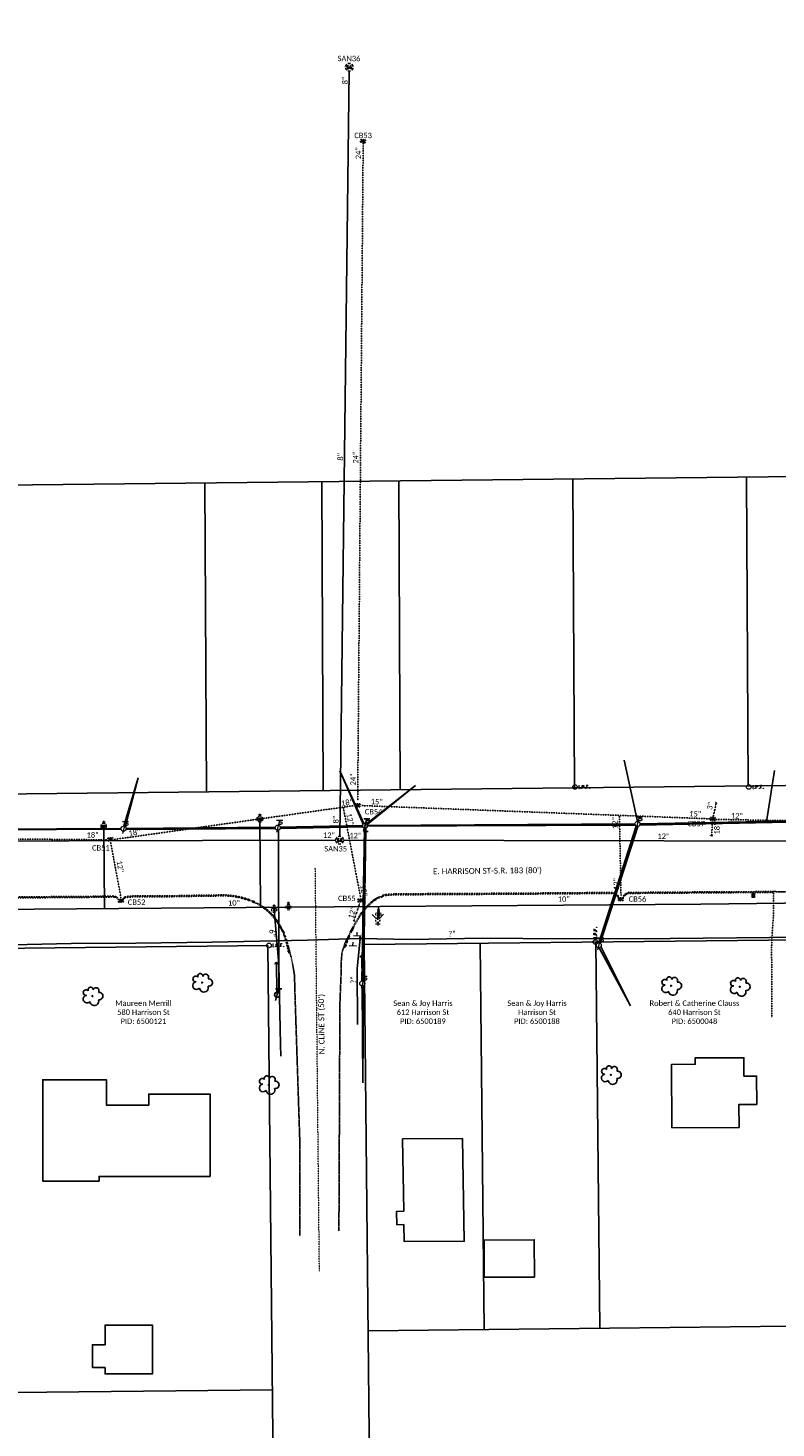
# Model space of a CAD drawing. Header units: feet. Extents: x 2296871 to 2305194, y 360020 to 364238.
# Tile 49 of 55: x 2303640 to 2304027, y 361962 to 362687. Entities that reach past the tile are written whole.
import ezdxf
from ezdxf.enums import TextEntityAlignment as Align

# ---------------------------------------------------------------- set-up
doc = ezdxf.new("R2010")
doc.units = ezdxf.units.FT
doc.header["$MEASUREMENT"] = 0
for name, pattern in [('DGN Style 2', [0.017105, 0.010263, -0.006842]), ('foctvex', [0]), ('gasex', [0]), ('OhDOT_USTN1', [0.055, 0.014, -0.041]), ('OhDOT_USTN3', [0.22, 0.165, -0.055]), ('OhDOT_USTN5', [0.11, 0.055, -0.055]), ('ohelecex', [0]), ('ohteleex', [0]), ('rowex', [0]), ('sanex', [0]), ('waterex', [0])]:
    doc.linetypes.add(name, pattern=pattern)
doc.layers.add('ALLIGNMENT_NOPLOT', color=1, linetype='DGN Style 2', lineweight=13, plot=False)
for name, color, linetype in [('BD_X_Building', 231, 'Continuous'), ('DR_X_Cells', 121, 'Continuous'), ('DR_X_Storm_Sewer', 151, 'OhDOT_USTN5'), ('DR_X_Text', 7, 'Continuous'), ('DV_X_Property_Line', 7, 'Continuous'), ('PV_X_Curb', 120, 'OhDOT_USTN1'), ('PV_X_Driveway', 7, 'OhDOT_USTN5'), ('PV_X_EOP', 7, 'OhDOT_USTN3'), ('RD_X_Cells', 7, 'Continuous'), ('RW_X_Fee_RW', 6, 'rowex'), ('RW_X_Text', 7, 'Continuous'), ('SN_X_Public', 3, 'Continuous'), ('SV_X_Mon_Cells_Found', 7, 'Continuous'), ('SV_X_Text_Name', 7, 'Continuous'), ('UT_X_Electric_Cells', 1, 'Continuous'), ('UT_X_Gas', 2, 'gasex'), ('UT_X_Gas_Cells', 2, 'Continuous'), ('UT_X_Gas_Text', 7, 'Continuous'), ('UT_X_Misc_Cells', 7, 'Continuous'), ('UT_X_Overhead_Electric', 1, 'ohelecex'), ('UT_X_Overhead_Telecom', 30, 'ohteleex'), ('UT_X_Sanitary_Cells', 3, 'Continuous'), ('UT_X_Sanitary_Line', 3, 'sanex'), ('UT_X_Sanitary_Text', 7, 'Continuous'), ('UT_X_Telecom_Cells', 30, 'Continuous'), ('UT_X_Water', 133, 'waterex'), ('UT_X_Water_Cells', 131, 'Continuous'), ('UT_X_Water_Text', 7, 'Continuous'), ('VG_X_Cells', 3, 'Continuous')]:
    doc.layers.add(name, color=color, linetype=linetype)
doc.styles.add('Simplex Normal (0.14)', font='calibri.ttf', dxfattribs={"height": 0.14})
doc.styles.add('Straight Normal (0.14) Font 30', font='calibri.ttf', dxfattribs={"height": 0.14})

# ---------------------------------------------------------------- blocks, each defined once
blk = doc.blocks.new('smh')
at = {"linetype": 'Continuous', "flags": 128}
for points in [[(-0.33, 0.69), (-0.36, 0.71), (-0.4, 0.74), (-0.51, 0.78), (-0.65, 0.8), (-0.75, 0.8), (-0.79, 0.8), (-0.95, 0.76), (-1.09, 0.69), (-1.18, 0.59), (-1.2, 0.49), (-1.2, 0.41), (-1.18, 0.31), (-1.08, 0.22), (-0.38, -0.16), (-0.32, -0.21), (-0.29, -0.26), (-0.27, -0.33), (-0.27, -0.41), (-0.28, -0.48), (-0.29, -0.53), (-0.32, -0.6), (-0.34, -0.65), (-0.37, -0.69), (-0.41, -0.72), (-0.45, -0.75), (-0.5, -0.77), (-0.53, -0.79), (-0.65, -0.8), (-0.82, -0.8), (-0.94, -0.77), (-1.1, -0.69), (-1.2, -0.61)], [(0.21, -0.8), (0.71, 0.8), (1.2, -0.8)], [(1.08, -0.42), (0.34, -0.42)]]:
    blk.add_lwpolyline(points, dxfattribs=at)
at = {"linetype": 'Continuous'}
for start, end in [(130.0806, 170.07213), (70.05767, 110.10608), (10.01689, 50.03919), (190.01689, 230.03919), (250.05767, 290.04731), (310.01144, 350.02638)]:
    blk.add_arc((0, 0), 2, start, end, dxfattribs=at)
blk = doc.blocks.new('ODOT SANITARY MANHOLE')
blk.add_blockref('smh', (0, 0))
blk = doc.blocks.new('GCB-X')
at = {"layer": 'DR_X_Cells', "color": 121, "linetype": 'Continuous'}
for p, q in [((-0.062, 0.037), (-0.037, 0.037)), ((-0.062, 0.012), (-0.062, 0.037)), ((-0.012, 0.037), (0.012, 0.037)), ((0.023, 0.019), (0.007, 0.019)), ((0.007, 0.019), (0.007, -0.02)), ((0.007, 0.001), (0.024, 0.001)), ((0.037, 0.037), (0.062, 0.037)), ((0.062, 0.012), (0.062, 0.037)), ((-0.062, -0.037), (-0.062, -0.012)), ((-0.062, -0.037), (-0.037, -0.037)), ((-0.012, -0.037), (0.012, -0.037)), ((0.007, -0.02), (0.024, -0.02)), ((0.037, -0.037), (0.062, -0.037)), ((0.062, -0.037), (0.062, -0.012))]:
    blk.add_line(p, q, dxfattribs=at)
at = {"layer": 'DR_X_Cells', "color": 121, "linetype": 'Continuous', "extrusion": (0, 0, -1)}
for centre, radius, start, end in [((-0.014, 0), 0.0458, 344.8107, 15.1893), ((0.018, 0.007), 0.0127, 21.5603, 158.4397), ((-0.02, 0.01), 0.00986, 106.9987, 243.1793), ((-0.02, -0.01), 0.0117, 112.0547, 247.9453)]:
    blk.add_arc(centre, radius, start, end, dxfattribs=at)
at = {"layer": 'DR_X_Cells', "color": 121, "linetype": 'Continuous'}
blk.add_arc((-0.018, -0.007), 0.0127, 201.5603, 338.4397, dxfattribs=at)
blk = doc.blocks.new('ODOT STORM CATCH BASIN SQUARE')
blk.add_blockref('GCB-X', (0, 0))
blk = doc.blocks.new('TREE')
at = {"linetype": 'Continuous'}
blk.add_circle((0, 0), 0.012, dxfattribs=at)
for centre, radius, start, end in [((-0.143, -0.077), 0.0987, 96.1722, 320.5737), ((-0.165, 0.093), 0.0735, 39.0625, 279.5412), ((-0.049, 0.168), 0.0658, 354.0047, 205.9741), ((0.091, 0.141), 0.0776, 323.83, 165.0376), ((0.173, 0.002), 0.0957, 259.1453, 101.4596), ((0.047, -0.13), 0.114, 184.9476, 19.4572)]:
    blk.add_arc(centre, radius, start, end, dxfattribs=at)
blk = doc.blocks.new('CONTINUE')
at = {"flags": 128}
blk.add_lwpolyline([(-0.02, -0.58, -0.273937), (0, 0, 0.273937), (0.02, 0.58)], format="xyb", dxfattribs=at)
blk = doc.blocks.new('SGN1P_anno')
at = {"layer": 'SN_X_Public', "color": 3, "linetype": 'Continuous', "lineweight": 0}
for p, q in [((0, 0), (-0.96, 0)), ((0, 0.96), (0, -0.96))]:
    blk.add_line(p, q, dxfattribs=at)
blk = doc.blocks.new('ODOT MISC MAILBOX')
at = {"color": 230, "linetype": 'Continuous', "lineweight": 13, "flags": 128}
blk.add_lwpolyline([(-0.1, 0.061), (0.1, 0.061), (0.1, -0.061), (-0.1, -0.061), (-0.1, 0.061)], close=True, dxfattribs=at)
for points in [[(-0.065, -0.04), (-0.065, 0.04), (-0.036, -0.04), (-0.008, 0.04), (-0.008, -0.04)], [(0.051, 0.003), (0.054, 0.007), (0.056, 0.009), (0.057, 0.01), (0.058, 0.012), (0.059, 0.014), (0.06, 0.016), (0.061, 0.02), (0.061, 0.022), (0.061, 0.025), (0.061, 0.029), (0.059, 0.032), (0.057, 0.034), (0.054, 0.037), (0.052, 0.038), (0.05, 0.039), (0.047, 0.04), (0.016, 0.04), (0.016, -0.04), (0.051, -0.04), (0.055, -0.037), (0.059, -0.034), (0.062, -0.029), (0.064, -0.024), (0.065, -0.018), (0.065, -0.014), (0.064, -0.01), (0.061, -0.005), (0.058, -0.001), (0.051, 0.003), (0.016, 0.003)]]:
    blk.add_lwpolyline(points, dxfattribs=at)
at = {"color": 230, "linetype": 'Continuous', "lineweight": 30}
blk.add_point((0, 0), dxfattribs=at)
blk = doc.blocks.new('WSS')
at = {"layer": 'UT_X_Water_Cells', "color": 133, "linetype": 'Continuous', "lineweight": 0}
for p, q in [((0.032, 0.106), (-0.032, 0.106)), ((0, 0.074), (0, 0.138)), ((0.02, 0.008), (0.055, -0.01))]:
    blk.add_line(p, q, dxfattribs=at)
at = {"layer": 'UT_X_Water_Cells', "color": 133, "linetype": 'Continuous', "lineweight": 0, "flags": 128}
for points in [[(-0.059, 0.045), (-0.074, 0.03), (-0.074, -0.03), (-0.059, -0.045)], [(-0.055, 0.035), (-0.041, -0.041), (-0.027, 0.035), (-0.013, -0.041), (0.001, 0.035)], [(0.045, 0.059), (0.03, 0.074), (-0.03, 0.074), (-0.045, 0.059)], [(0.059, -0.045), (0.074, -0.03), (0.074, 0.03), (0.059, 0.045)], [(-0.045, -0.059), (-0.03, -0.074), (0.03, -0.074), (0.045, -0.059)]]:
    blk.add_lwpolyline(points, dxfattribs=at)
at = {"layer": 'UT_X_Water_Cells', "color": 133, "linetype": 'Continuous', "lineweight": 0, "extrusion": (0, 0, -1)}
for centre, radius, start, end in [((-0.028, 0.02), 0.0135, 303.6324, 53.7413), ((-0.039, -0.005), 0.04, 61.3463, 118.6537), ((-0.037, -0.009), 0.0316, 235.6037, 316.3305), ((-0.044, -0.022), 0.017, 132.0642, 228.5117)]:
    blk.add_arc(centre, radius, start, end, dxfattribs=at)
blk = doc.blocks.new('FH')
at = {"layer": 'UT_X_Water_Cells', "color": 133, "linetype": 'Continuous', "lineweight": 0}
for p, q in [((0.06, 0.103), (-0.06, 0.103)), ((0, 0.06), (0, 0.146)), ((-0.042, -0.042), (-0.146, -0.146)), ((0.042, -0.042), (0.146, -0.146))]:
    blk.add_line(p, q, dxfattribs=at)
for start, end in [(140.021, 184.0629), (68.1395, 112.038), (356.0165, 39.9889), (211.8788, 255.8479), (283.8239, 329.9097)]:
    blk.add_arc((0, 0), 0.06, start, end, dxfattribs=at)
blk = doc.blocks.new('WGV')
at = {"layer": 'UT_X_Water_Cells', "color": 133, "linetype": 'Continuous', "lineweight": 0}
for p, q in [((0.032, 0.102), (-0.032, 0.102)), ((0, 0.07), (0, 0.134))]:
    blk.add_line(p, q, dxfattribs=at)
at = {"layer": 'UT_X_Water_Cells', "color": 133, "linetype": 'Continuous', "lineweight": 0, "flags": 128}
blk.add_lwpolyline([(-0.032, 0.041), (-0.016, -0.045), (0, 0.041), (0.016, -0.045), (0.032, 0.041)], dxfattribs=at)
at = {"layer": 'UT_X_Water_Cells', "color": 133, "linetype": 'Continuous', "lineweight": 0, "extrusion": (0, 0, -1)}
blk.add_arc((0, 0), 0.07, 330.0184, 29.9816, dxfattribs=at)
at = {"layer": 'UT_X_Water_Cells', "color": 133, "linetype": 'Continuous', "lineweight": 0}
for start, end in [(60.0184, 120.0157), (330.0184, 29.9816), (239.9843, 299.9816)]:
    blk.add_arc((0, 0), 0.07, start, end, dxfattribs=at)
blk = doc.blocks.new('GSS')
at = {"layer": 'UT_X_Gas_Cells', "color": 2, "linetype": 'Continuous', "lineweight": 0}
for p, q in [((0.03, 0.11), (-0.03, 0.11)), ((0, 0.07), (0, 0.14))]:
    blk.add_line(p, q, dxfattribs=at)
at = {"layer": 'UT_X_Gas_Cells', "color": 2, "linetype": 'Continuous', "lineweight": 0, "flags": 128}
for points in [[(-0.06, 0.04), (-0.07, 0.03), (-0.07, -0.03), (-0.06, -0.04)], [(-0.01, 0.02), (-0.01, 0.03), (-0.02, 0.03), (-0.02, 0.03), (-0.02, 0.04), (-0.03, 0.04), (-0.03, 0.04), (-0.03, 0.04), (-0.04, 0.04), (-0.04, 0.04), (-0.05, 0.04), (-0.05, 0.04), (-0.05, 0.03), (-0.06, 0.03), (-0.06, 0.02), (-0.06, 0.02), (-0.06, 0.01), (-0.06, -0.01), (-0.06, -0.02), (-0.06, -0.02), (-0.05, -0.03), (-0.05, -0.03), (-0.05, -0.04), (-0.04, -0.04), (-0.03, -0.04), (-0.03, -0.04), (-0.02, -0.04), (-0.02, -0.04), (-0.02, -0.03), (-0.02, -0.03), (-0.01, -0.02), (-0.01, -0.01), (-0.03, -0.01)], [(0.04, 0.06), (0.03, 0.07), (-0.03, 0.07), (-0.04, 0.06)], [(0.06, 0.03), (0.06, 0.04), (0.05, 0.04), (0.05, 0.04), (0.04, 0.04), (0.04, 0.04), (0.03, 0.04), (0.03, 0.04), (0.02, 0.03), (0.01, 0.03), (0.01, 0.02), (0.01, 0.02), (0.01, 0.02), (0.02, 0.01), (0.05, -0.01), (0.06, -0.01), (0.06, -0.01), (0.06, -0.02), (0.06, -0.02), (0.06, -0.02), (0.06, -0.03), (0.06, -0.03), (0.06, -0.03), (0.06, -0.03), (0.05, -0.04), (0.05, -0.04), (0.05, -0.04), (0.05, -0.04), (0.04, -0.04), (0.03, -0.04), (0.03, -0.04), (0.02, -0.03), (0.01, -0.03)], [(0.06, -0.04), (0.07, -0.03), (0.07, 0.03), (0.06, 0.04)], [(-0.05, -0.06), (-0.03, -0.07), (0.03, -0.07), (0.04, -0.06)]]:
    blk.add_lwpolyline(points, dxfattribs=at)
blk = doc.blocks.new('IPF')
at = {"layer": 'SV_X_Mon_Cells_Found', "color": 7, "linetype": 'Continuous', "lineweight": 0, "flags": 128}
for points in [[(0.101, 0.04), (0.118, 0.04)], [(0.11, -0.04), (0.11, 0.04)], [(0.188, -0.04), (0.188, 0.04), (0.214, 0.04), (0.217, 0.039), (0.221, 0.038), (0.223, 0.037), (0.224, 0.036), (0.226, 0.032), (0.228, 0.029), (0.229, 0.024), (0.229, 0.017), (0.229, 0.014), (0.227, 0.01), (0.225, 0.006), (0.223, 0.004), (0.221, 0.003), (0.219, 0.002), (0.214, 0.001), (0.188, 0.001)], [(0.338, 0.04), (0.3, 0.04), (0.3, -0.04)], [(0.3, 0.001), (0.327, 0.001)], [(0.101, -0.04), (0.118, -0.04)], [(0.157, -0.029), (0.16, -0.029), (0.162, -0.031), (0.164, -0.033), (0.164, -0.036), (0.162, -0.039), (0.16, -0.04), (0.157, -0.04), (0.156, -0.039), (0.154, -0.036), (0.154, -0.033), (0.156, -0.031), (0.157, -0.029)], [(0.27, -0.029), (0.273, -0.029), (0.274, -0.031), (0.276, -0.033), (0.276, -0.036), (0.274, -0.039), (0.273, -0.04), (0.27, -0.04), (0.268, -0.039), (0.267, -0.036), (0.267, -0.033), (0.268, -0.031), (0.27, -0.029)], [(0.377, -0.029), (0.38, -0.029), (0.382, -0.031), (0.383, -0.033), (0.383, -0.036), (0.382, -0.039), (0.38, -0.04), (0.377, -0.04), (0.376, -0.039), (0.374, -0.036), (0.374, -0.033), (0.376, -0.031), (0.377, -0.029)]]:
    blk.add_lwpolyline(points, dxfattribs=at)
at = {"layer": 'SV_X_Mon_Cells_Found', "color": 7, "linetype": 'Continuous', "lineweight": 0}
blk.add_circle((0, 0), 0.06, dxfattribs=at)
blk = doc.blocks.new('DM_anno')
at = {"layer": 'UT_X_Misc_Cells', "linetype": 'foctvex', "true_color": 0xa56100}
h = blk.add_hatch(color=44, dxfattribs=at)
edge = h.paths.add_edge_path()
edge.add_arc((0, 0), 0.12, 0, 360)
at = {"layer": 'UT_X_Misc_Cells', "color": 44, "linetype": 'Continuous', "lineweight": 0, "true_color": 0xa56100}
blk.add_circle((0, 0), 0.12, dxfattribs=at)
blk.add_arc((0.48, 0), 0.48, 90, 270, dxfattribs=at)
blk = doc.blocks.new('TLPW')
at = {"linetype": 'Continuous'}
for p, q in [((0.048, 0.18), (-0.04, -0.15)), ((0.128, 0.18), (-0.032, 0.18)), ((0.023, 0.086), (0.083, 0.086)), ((0.04, 0.15), (0.083, 0.15)), ((0.08, -0.15), (-0.04, -0.15))]:
    blk.add_line(p, q, dxfattribs=at)
blk.add_circle((0, 0), 0.065, dxfattribs=at)
at = {"linetype": 'Continuous', "extrusion": (0, 0, -1)}
blk.add_arc((-0.083, 0.118), 0.0319, 88.8767, 271.1233, dxfattribs=at)
blk = doc.blocks.new('ODOT ELEC TELE LIGHT POLE')
blk.add_blockref('TLPW', (0, 0))
blk = doc.blocks.new('ODOT Elec Tele Pole')
at = {"layer": 'UT_X_Electric_Cells', "linetype": 'Continuous', "lineweight": 13}
for p, q in [((0.128, 0.18), (-0.032, 0.18)), ((0.048, 0.18), (-0.032, -0.12)), ((0.023, 0.086), (0.083, 0.086)), ((0.04, 0.15), (0.083, 0.15))]:
    blk.add_line(p, q, dxfattribs=at)
at = {"layer": 'UT_X_Electric_Cells', "linetype": 'Continuous', "lineweight": 0}
blk.add_circle((0, 0), 0.065, dxfattribs=at)
at = {"layer": 'UT_X_Electric_Cells', "linetype": 'Continuous', "lineweight": 13, "extrusion": (0, 0, -1)}
blk.add_arc((-0.083, 0.118), 0.0319, 88.8767, 271.1233, dxfattribs=at)
blk = doc.blocks.new('TELP')
at = {"linetype": 'Continuous'}
for p, q in [((0.12, 0.15), (-0.04, 0.15)), ((0.04, 0.15), (-0.04, -0.15))]:
    blk.add_line(p, q, dxfattribs=at)
blk.add_circle((0, 0), 0.065, dxfattribs=at)

msp = doc.modelspace()

# ---------------------------------------------------------------- linework, layer by layer
at = {"layer": 'ALLIGNMENT_NOPLOT'}
msp.add_lwpolyline([(2303790.71, 362043), (2303788.59, 362251.84)], dxfattribs=at)
at = {"layer": 'BD_X_Building', "flags": 128}
for points in [[(2304008.24, 362117.4), (2303973.44, 362117.2), (2303973.25, 362150.06), (2303985.47, 362150.13), (2303985.45, 362153.39), (2304010.7, 362153.53), (2304010.75, 362144), (2304017.31, 362144.04), (2304017.39, 362129.35), (2304008.17, 362129.3)], [(2303734.08, 362092.03), (2303676.51, 362092.03), (2303676.51, 362089.58), (2303647.36, 362089.58), (2303647.36, 362142.11), (2303680.29, 362142.11), (2303680.29, 362128.98), (2303702.25, 362128.98), (2303702.25, 362134.69), (2303734.08, 362134.69)], [(2303834.43, 362073.96), (2303830.73, 362073.9), (2303830.84, 362067.04), (2303834.54, 362067.1), (2303834.68, 362058.29), (2303865.8, 362058.47), (2303864.95, 362111.65), (2303833.83, 362111.47), (2303834.43, 362073.96)], [(2303902.15, 362039.94), (2303876.11, 362039.81), (2303876.02, 362059.06), (2303902.06, 362059.19)]]:
    msp.add_lwpolyline(points, close=True, dxfattribs=at)
at = {"layer": 'BD_X_Building'}
msp.add_lwpolyline([(2303679.62, 361993.07), (2303673.1, 361993.07), (2303673.1, 362004.88), (2303679.62, 362004.88), (2303679.62, 362015.03), (2303704.17, 362015.03), (2303704.17, 361989.74), (2303679.62, 361989.74), (2303679.62, 361993.07)], close=True, dxfattribs=at)
at = {"layer": 'DR_X_Storm_Sewer', "flags": 128}
for points in [[(2303810.54, 362286.66), (2303813.4, 362627.47)], [(2303994.8, 362278.45), (2303996.46, 362285.52)], [(2303683.93, 362266.5), (2303808.26, 362284)], [(2303803.04, 362283.27), (2303812.1, 362236.35)], [(2303812.7, 362284.09), (2303993.3, 362277.23)], [(2303946.19, 362279.02), (2303947.05, 362237.11)], [(2303994.38, 362275.88), (2303994.06, 362268.49)], [(2303995.98, 362276.93), (2304167.74, 362273.9)], [(2303447.45, 362268.53), (2303680.87, 362266.34)], [(2303682.48, 362265.16), (2303687.87, 362236.37)], [(2303808.55, 362224.44), (2303811.64, 362233.58)]]:
    msp.add_lwpolyline(points, dxfattribs=at)
at = {"layer": 'DV_X_Property_Line', "flags": 128}
for points in [[(2303149.32, 362444.9), (2304627.14, 362460.93)], [(2303832.63, 362292.32), (2303831.89, 362452.3)], [(2303922.14, 362453.28), (2303922.87, 362293.3)], [(2304012.13, 362454.26), (2304012.86, 362294.28)], [(2303731.4, 362451.21), (2303732.13, 362291.22)], [(2303792.63, 362291.88), (2303791.89, 362451.87)]]:
    msp.add_lwpolyline(points, dxfattribs=at)
at = {"layer": 'DV_X_Property_Line'}
for points in [[(2303933.98, 362213.41), (2303936.01, 362013.42)], [(2303876.02, 362012.77), (2303873.99, 362212.76)], [(2303816.02, 362012.12), (2304535.18, 362019.94)], [(2303615.72, 361979.94), (2303766.33, 361981.58)]]:
    msp.add_lwpolyline(points, dxfattribs=at)
at = {"layer": 'PV_X_Curb', "flags": 128}
for points in [[(2303686.34, 362235.53), (2303685.55, 362236.31), (2303685.33, 362236.36), (2303684.96, 362236.47), (2303684.14, 362236.7), (2303683.86, 362236.75), (2303683.73, 362236.77), (2303674.43, 362236.6), (2303629.33, 362236.25), (2303623.21, 362236.21), (2303616.37, 362236.16), (2303615.37, 362236.15), (2303614.65, 362236.13), (2303613.76, 362236.07), (2303613.1, 362236.01), (2303611.96, 362235.83), (2303611.24, 362235.65), (2303610.51, 362235.39), (2303609.98, 362235.17), (2303609.46, 362234.93), (2303609.22, 362234.8), (2303608.32, 362234.32), (2303607.73, 362233.96), (2303607.26, 362233.64), (2303606.6, 362233.14), (2303606.05, 362232.69), (2303605.3, 362232), (2303603.89, 362230.57), (2303603.32, 362230), (2303602.26, 362228.86), (2303601.44, 362227.97), (2303600.76, 362227.22), (2303600.44, 362226.84), (2303599.86, 362226.11), (2303599.62, 362225.81), (2303599.13, 362225.18), (2303598.29, 362224.09), (2303597.82, 362223.48), (2303597.1, 362222.54), (2303596.61, 362221.83), (2303596.53, 362221.74), (2303595.46, 362220.15), (2303594.39, 362218.59), (2303594.31, 362218.47), (2303593.73, 362217.57), (2303593.53, 362217.26), (2303592.94, 362216.34), (2303592.47, 362216.54), (2303593.11, 362217.53), (2303593.31, 362217.84), (2303593.89, 362218.74), (2303593.97, 362218.87), (2303595.04, 362220.43), (2303596.13, 362222.05), (2303596.21, 362222.13), (2303596.69, 362222.84), (2303597.43, 362223.79), (2303597.89, 362224.39), (2303598.73, 362225.49), (2303599.23, 362226.12), (2303599.47, 362226.43), (2303600.06, 362227.15), (2303600.38, 362227.55), (2303601.07, 362228.31), (2303601.89, 362229.2), (2303602.96, 362230.34), (2303603.53, 362230.92), (2303604.96, 362232.36), (2303605.72, 362233.07), (2303606.29, 362233.53), (2303606.97, 362234.04), (2303607.46, 362234.38), (2303608.07, 362234.76), (2303608.98, 362235.24), (2303609.24, 362235.38), (2303609.78, 362235.62), (2303610.33, 362235.85), (2303611.09, 362236.13), (2303611.86, 362236.32), (2303613.04, 362236.51), (2303613.72, 362236.56), (2303614.63, 362236.63), (2303615.36, 362236.65), (2303616.37, 362236.66), (2303623.21, 362236.71), (2303629.32, 362236.75), (2303674.42, 362237.1), (2303683.76, 362237.27), (2303683.94, 362237.24), (2303684.25, 362237.18), (2303685.1, 362236.95), (2303685.46, 362236.84), (2303685.8, 362236.76), (2303686.29, 362236.28)], [(2303689.16, 362236.45), (2303690.1, 362236.79), (2303690.43, 362236.92), (2303691.13, 362237.05), (2303692.03, 362237.21), (2303693.81, 362237.28), (2303703.81, 362237.36), (2303707.92, 362237.38), (2303712.66, 362237.4), (2303717.4, 362237.44), (2303722.14, 362237.53), (2303726.88, 362237.64), (2303728.56, 362237.66), (2303734.38, 362237.75), (2303736.85, 362237.76), (2303739.2, 362237.81), (2303740.5, 362237.82), (2303742.56, 362237.8), (2303744.86, 362237.63), (2303747.3, 362237.28), (2303749.61, 362236.83), (2303751.78, 362236.25), (2303754.6, 362235.32), (2303756.39, 362234.61), (2303757.6, 362234.1), (2303758.77, 362233.49), (2303760.16, 362232.71), (2303762.27, 362231.3), (2303763.93, 362229.95), (2303764.42, 362229.53), (2303765.23, 362228.74), (2303765.82, 362228.18), (2303767.4, 362226.39), (2303768.3, 362225.31), (2303768.87, 362224.48), (2303769.72, 362223.22), (2303770.52, 362221.92), (2303770.97, 362221.13), (2303771.35, 362220.43), (2303771.6, 362219.99), (2303771.78, 362219.6), (2303772.12, 362218.87), (2303772.62, 362217.75), (2303772.96, 362216.84), (2303773.79, 362214.24), (2303774.23, 362212.53), (2303774.71, 362210.27), (2303774.91, 362209.27), (2303775.03, 362208.34), (2303775.06, 362208.09), (2303774.57, 362208.03), (2303774.54, 362208.27), (2303774.41, 362209.19), (2303774.22, 362210.17), (2303773.74, 362212.41), (2303773.31, 362214.1), (2303772.49, 362216.67), (2303772.15, 362217.56), (2303771.67, 362218.67), (2303771.33, 362219.39), (2303771.16, 362219.76), (2303770.91, 362220.19), (2303770.53, 362220.88), (2303770.09, 362221.67), (2303769.3, 362222.95), (2303768.46, 362224.2), (2303767.9, 362225), (2303767.02, 362226.06), (2303765.46, 362227.84), (2303764.89, 362228.38), (2303764.08, 362229.16), (2303763.61, 362229.56), (2303761.97, 362230.9), (2303759.9, 362232.28), (2303758.53, 362233.05), (2303757.39, 362233.65), (2303756.2, 362234.15), (2303754.43, 362234.85), (2303751.64, 362235.77), (2303749.49, 362236.34), (2303747.22, 362236.79), (2303744.81, 362237.13), (2303742.53, 362237.3), (2303740.5, 362237.32), (2303739.21, 362237.31), (2303736.85, 362237.26), (2303734.38, 362237.25), (2303728.57, 362237.16), (2303726.88, 362237.14), (2303722.15, 362237.03), (2303717.41, 362236.94), (2303712.66, 362236.9), (2303707.92, 362236.88), (2303703.81, 362236.86), (2303693.82, 362236.78), (2303692.08, 362236.71), (2303691.22, 362236.56), (2303690.57, 362236.43), (2303690.28, 362236.32), (2303689.19, 362235.92)], [(2303945.48, 362236.78), (2303944.75, 362237.5), (2303944.53, 362237.69), (2303944.1, 362237.99), (2303943.65, 362238.24), (2303943.2, 362238.43), (2303942.84, 362238.53), (2303942.53, 362238.57), (2303941.88, 362238.57), (2303937.75, 362238.56), (2303924.86, 362238.46), (2303918.58, 362238.41), (2303898.2, 362238.26), (2303889.42, 362238.2), (2303862.48, 362238.06), (2303847.94, 362237.99), (2303834.97, 362237.87), (2303831.05, 362237.84), (2303827.62, 362237.77), (2303826.15, 362237.69), (2303825.27, 362237.55), (2303824.45, 362237.36), (2303823.32, 362236.95), (2303822.16, 362236.45), (2303821.29, 362236.03), (2303819.87, 362235.28), (2303819.21, 362234.86), (2303818.45, 362234.29), (2303817.48, 362233.49), (2303816.9, 362232.96), (2303815.85, 362231.9), (2303815.16, 362231.16), (2303814.89, 362230.84), (2303814.23, 362230.08), (2303813.69, 362229.42), (2303812.43, 362227.72), (2303811.71, 362226.67), (2303811.35, 362226.1), (2303811.17, 362225.81), (2303810.77, 362225.13), (2303810.43, 362224.51), (2303809.38, 362222.66), (2303808.84, 362221.64), (2303807.84, 362219.73), (2303807.23, 362218.53), (2303805.43, 362214.43), (2303804.83, 362212.73), (2303804.18, 362210.54), (2303803.7, 362210.68), (2303804.36, 362212.88), (2303804.97, 362214.61), (2303806.77, 362218.74), (2303807.39, 362219.96), (2303808.4, 362221.88), (2303808.94, 362222.9), (2303809.99, 362224.76), (2303810.33, 362225.37), (2303810.74, 362226.07), (2303810.92, 362226.37), (2303811.29, 362226.95), (2303811.29, 362226.95), (2303812.02, 362228.01), (2303812.02, 362228.01), (2303813.3, 362229.72), (2303813.3, 362229.72), (2303813.84, 362230.4), (2303814.51, 362231.17), (2303814.78, 362231.5), (2303815.49, 362232.25), (2303816.55, 362233.32), (2303817.16, 362233.86), (2303818.14, 362234.68), (2303818.93, 362235.28), (2303819.62, 362235.71), (2303821.07, 362236.48), (2303821.96, 362236.91), (2303823.14, 362237.42), (2303824.31, 362237.84), (2303825.18, 362238.04), (2303826.1, 362238.19), (2303827.6, 362238.27), (2303831.05, 362238.34), (2303834.97, 362238.37), (2303847.93, 362238.49), (2303862.48, 362238.56), (2303889.42, 362238.7), (2303898.2, 362238.76), (2303918.58, 362238.91), (2303924.86, 362238.96), (2303937.75, 362239.06), (2303941.88, 362239.07), (2303942.57, 362239.07), (2303942.94, 362239.02), (2303943.37, 362238.9), (2303943.87, 362238.69), (2303944.37, 362238.41), (2303944.83, 362238.09), (2303945.09, 362237.87), (2303945.84, 362237.12)], [(2303948.11, 362237.1), (2303948.74, 362237.85), (2303949.03, 362238.18), (2303949.47, 362238.55), (2303950.09, 362238.95), (2303950.51, 362239.05), (2303950.8, 362239.1), (2303951.91, 362239.13), (2303958.05, 362239.15), (2303967.84, 362239.2), (2303977.84, 362239.29), (2303986.95, 362239.36), (2303996.95, 362239.42), (2304006.95, 362239.5), (2304016.95, 362239.51), (2304017.25, 362239.52), (2304024.6, 362239.52), (2304025.96, 362239.52), (2304026.11, 362239.52)], [(2304026.1, 362239.02), (2304025.96, 362239.02), (2304024.6, 362239.02), (2304017.26, 362239.02), (2304016.95, 362239.01), (2304006.96, 362239), (2303996.96, 362238.92), (2303986.96, 362238.86), (2303977.85, 362238.79), (2303967.85, 362238.7), (2303958.05, 362238.65), (2303951.92, 362238.63), (2303950.85, 362238.6), (2303950.61, 362238.56), (2303950.28, 362238.49), (2303949.77, 362238.15), (2303949.38, 362237.83), (2303949.13, 362237.52), (2303948.35, 362236.61)]]:
    msp.add_lwpolyline(points, dxfattribs=at)
at = {"layer": 'PV_X_Driveway', "flags": 128}
msp.add_lwpolyline([(2304026.11, 362239.52), (2304026.07, 362233.29), (2304026.04, 362227.25), (2304025.99, 362226.6), (2304025.28, 362216.62), (2304024.97, 362207.15), (2304025.17, 362203.49), (2304025.17, 362196.61), (2304025.19, 362174.14)], dxfattribs=at)
at = {"layer": 'PV_X_EOP', "flags": 128}
for points in [[(2304026.11, 362239.52), (2304027.25, 362239.51), (2304036.54, 362239.46), (2304040, 362239.44)], [(2303805.26, 362215.28), (2303805.07, 362215.36), (2303803.76, 362212.35), (2303802.44, 362208.07), (2303801.96, 362202.69), (2303801.91, 362196.1), (2303801.32, 362181.04), (2303800.97, 362097.55), (2303800.82, 362063.89)], [(2303774.43, 362211.58), (2303774.49, 362211.59), (2303776.19, 362204.97), (2303776.99, 362201.13), (2303777.8, 362196.1), (2303778.01, 362187.74), (2303780.52, 362111.21), (2303780.5, 362061.2)]]:
    msp.add_lwpolyline(points, dxfattribs=at)
at = {"layer": 'RW_X_Fee_RW'}
msp.add_lwpolyline([(2303813.99, 362212.11), (2304426.59, 362218.77, 0.409017), (2304712.44, 362505.76), (2304715.59, 362962.28, -0.409021), (2304740.32, 362987.11), (2304915.73, 362989.02)], format="xyb", dxfattribs=at)
at = {"layer": 'RW_X_Fee_RW', "flags": 128}
msp.add_lwpolyline([(2303151.02, 362284.91), (2304425.72, 362298.77, 0.409017), (2304632.44, 362506.31), (2304633.43, 362648.84)], format="xyb", dxfattribs=at)
msp.add_lwpolyline([(2303149.49, 362204.89), (2303763.99, 362211.57)], dxfattribs=at)
at = {"layer": 'RW_X_Fee_RW'}
for points in [[(2303770.68, 361552.69), (2303763.99, 362211.57)], [(2303820.68, 361552.69), (2303813.99, 362212.11)]]:
    msp.add_lwpolyline(points, dxfattribs=at)
at = {"layer": 'UT_X_Gas', "flags": 128}
for points in [[(2301772.79, 362190.87), (2301824.9, 362193.44), (2301827.13, 362193.7), (2301902.61, 362195.35), (2301921.71, 362195.72), (2302598.99, 362202.91), (2302619.1, 362201.72), (2302632.56, 362201.74), (2302643.83, 362202.49), (2302649.16, 362203.07), (2303246.6, 362209.14), (2303311.04, 362210.61), (2303395.81, 362210.42), (2303445.16, 362209.52), (2303485.35, 362210.12), (2303530.31, 362210.38), (2303554.76, 362210.36), (2303593.21, 362211.19), (2303662.11, 362212.75), (2303695.58, 362212.77), (2303735.06, 362213.36), (2303784.62, 362214.36), (2303811.68, 362215.19), (2303838.02, 362214.67), (2303875.3, 362215.43), (2303917.3, 362215.05), (2303972.58, 362215.34), (2304075.44, 362216.25), (2304104.03, 362216.67), (2304142.03, 362216.68), (2304183.96, 362217.55), (2304245.48, 362217.15), (2304287.23, 362218.16), (2304340.14, 362219.65), (2304379.55, 362220.13), (2304423.36, 362221.34), (2304467.76, 362223.97), (2304503.52, 362229.16), (2304542.51, 362233.59), (2304572.69, 362236.39), (2304602.18, 362237.84), (2304634.79, 362238.31), (2304632.96, 362260.55), (2304621.31, 362301.47), (2304615.84, 362387.06), (2304619.25, 362457.01), (2304619.37, 362523.24), (2304620.77, 362655.85), (2304621.86, 362779.83), (2304622.72, 362898.51), (2304622.9, 363003.54), (2304623.37, 363096.24), (2304624.3, 363189.54), (2304624.32, 363243.83), (2304624.97, 363348.77), (2304625.89, 363407.3), (2304626.71, 363522.37), (2304627.43, 363634.88), (2304628.03, 363752.22)], [(2303810.5, 362170.78), (2303810.25, 362199.58), (2303811.76, 362215.19)]]:
    msp.add_lwpolyline(points, dxfattribs=at)
at = {"layer": 'UT_X_Misc_Cells', "flags": 128}
for points in [[(2303812.72, 362206.35), (2303812.91, 362193.25)], [(2303768.4, 362202.72), (2303768.72, 362187.45)]]:
    msp.add_lwpolyline(points, dxfattribs=at)
at = {"layer": 'UT_X_Overhead_Electric', "ltscale": 0.8, "flags": 128}
for points in [[(2303955.57, 362275.88), (2303948.58, 362307.68)], [(2303801.26, 362302.11), (2303813.7, 362274.76)], [(2304022.45, 362275.68), (2304026.65, 362302.3)], [(2303690.09, 362273.04), (2303696.73, 362298.44)], [(2303815.15, 362274.59), (2303840.57, 362294.51)], [(2303553.77, 362271.59), (2303687.92, 362272.24)], [(2303690.49, 362272.3), (2303767.82, 362272.83)], [(2303770.4, 362272.83), (2303813, 362273.7)], [(2303812.66, 362193.22), (2303814.12, 362272.32)], [(2303815.58, 362273.83), (2303954.27, 362274.67)], [(2303936.27, 362212.82), (2303955.74, 362273.29)], [(2303956.86, 362274.72), (2304093.96, 362277.3)], [(2303935.76, 362210.49), (2303952.03, 362180.34)], [(2303813.17, 362140.56), (2303812.8, 362190.66)]]:
    msp.add_lwpolyline(points, dxfattribs=at)
at = {"layer": 'UT_X_Overhead_Telecom', "ltscale": 0.77, "flags": 128}
for points in [[(2303801.26, 362302.11), (2303813.34, 362274.48)], [(2303689.34, 362273.38), (2303696.73, 362298.44)], [(2303815.43, 362274.26), (2303840.57, 362294.51)], [(2303553.65, 362271.2), (2303687.93, 362271.84)], [(2303690.46, 362271.73), (2303767.92, 362272.18)], [(2303769.47, 362271.44), (2303769.71, 362187.03)], [(2303770.32, 362272.21), (2303813.09, 362273.13)], [(2303813.52, 362193.11), (2303814.84, 362272.43)], [(2303815.58, 362273.38), (2303954.41, 362273.98)], [(2303935.52, 362213.07), (2303954.97, 362273.43)], [(2303956.7, 362273.95), (2304093.91, 362276.66)], [(2303936.61, 362211.08), (2303952.03, 362180.34)], [(2303813.17, 362140.56), (2303813.61, 362190.85)]]:
    msp.add_lwpolyline(points, dxfattribs=at)
at = {"layer": 'UT_X_Sanitary_Line', "flags": 128}
for points in [[(2303801.22, 362268.17), (2303806.16, 362664.5)], [(2303453.59, 362265.3), (2303799.2, 362266.16)], [(2303803.2, 362266.17), (2304135.39, 362265.43)]]:
    msp.add_lwpolyline(points, dxfattribs=at)
at = {"layer": 'UT_X_Water'}
for points in [[(2303679.3, 362230.77), (2303678.96, 362273.42)], [(2303760.21, 362231.42), (2303759.84, 362277.14)], [(2303820.98, 362224.85), (2303821.35, 362227.93), (2303821.33, 362231.85)]]:
    msp.add_lwpolyline(points, dxfattribs=at)
at = {"layer": 'UT_X_Water', "flags": 128}
for points in [[(2301812.89, 362166.3), (2301835.68, 362208.87), (2301958.88, 362214.2), (2302176.71, 362217.97), (2302601.03, 362222.56), (2302960.16, 362224.56), (2302985.76, 362223.41), (2303268.27, 362227.45), (2303269.31, 362227.47), (2303774.71, 362231.54), (2303988.37, 362232.98), (2304190.92, 362235.42), (2304405.75, 362235.42), (2304686.61, 362245.13)], [(2303767.21, 362231.48), (2303767.23, 362230.12), (2303769.62, 362201.82), (2303770.58, 362160.24), (2303770.66, 362154.34)]]:
    msp.add_lwpolyline(points, dxfattribs=at)

# ---------------------------------------------------------------- block references
at = {"layer": 'DR_X_Cells', "xscale": 20, "yscale": 20}
for p, rotation in [((2303813.31, 362628.24), 351.861800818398), ((2303810.49, 362284.23), 357.6065583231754), ((2303994.64, 362277.16), 357.5671118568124), ((2303682.38, 362266.66), 5.075881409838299), ((2303687.81, 362234.86), 3.299212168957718), ((2303812.02, 362234.98), 6.689449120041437), ((2303946.91, 362235.61), 359.639528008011)]:
    msp.add_blockref('ODOT STORM CATCH BASIN SQUARE', p, dxfattribs=dict(at, rotation=rotation))
at = {"layer": 'DR_X_Storm_Sewer'}
for p, rotation in [((2303996.46, 362285.52), 256.8401434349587), ((2303994.06, 362268.49), 90), ((2303808.55, 362224.44), 71.30219894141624)]:
    msp.add_blockref('CONTINUE', p, dxfattribs=dict(at, rotation=rotation))
at = {"layer": 'RD_X_Cells', "xscale": 10, "yscale": 10, "zscale": 10, "rotation": 90}
msp.add_blockref('ODOT MISC MAILBOX', (2304015.59, 362237.48), dxfattribs=at)
at = {"layer": 'SN_X_Public', "xscale": 1.999999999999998, "yscale": 1.999999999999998, "zscale": 1.999999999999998, "rotation": 267.757160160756}
for p in [(2303808.06, 362211.4), (2303810.27, 362216.53)]:
    msp.add_blockref('SGN1P_anno', p, dxfattribs=at)
at = {"layer": 'SV_X_Mon_Cells_Found', "xscale": 20, "yscale": 20, "zscale": 20}
for p in [(2303923.19, 362293.72), (2304013.26, 362293.71), (2303764.58, 362211.68)]:
    msp.add_blockref('IPF', p, dxfattribs=at)
at = {"layer": 'SV_X_Mon_Cells_Found', "xscale": 20, "yscale": 20, "zscale": 20, "rotation": 90}
msp.add_blockref('IPF', (2303933.75, 362213.44), dxfattribs=at)
at = {"layer": 'UT_X_Electric_Cells'}
for name, p, xscale, yscale, zscale in [('ODOT Elec Tele Pole', (2303955.56, 362274.58), 20.00000000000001, 20.00000000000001, 20.00000000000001), ('ODOT Elec Tele Pole', (2303689.21, 362272.09), 20.00000000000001, 20.00000000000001, 20.00000000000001), ('ODOT Elec Tele Pole', (2303769.11, 362272.69), 20.00000000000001, 20.00000000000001, 20.00000000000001), ('ODOT ELEC TELE LIGHT POLE', (2303814.3, 362273.61), 20, 20, 20), ('ODOT Elec Tele Pole', (2303935.51, 362211.77), 20.00000000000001, 20.00000000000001, 20.00000000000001), ('ODOT Elec Tele Pole', (2303812.93, 362191.95), 20.00000000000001, 20.00000000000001, 20.00000000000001)]:
    msp.add_blockref(name, p, dxfattribs=dict(at, xscale=xscale, yscale=yscale, zscale=zscale))
at = {"layer": 'UT_X_Gas_Cells', "xscale": 5, "yscale": 5, "zscale": 5}
msp.add_blockref('GSS', (2303811.81, 362215.68), dxfattribs=at)
at = {"layer": 'UT_X_Misc_Cells', "xscale": 2, "yscale": 2, "zscale": 2}
for p, rotation in [((2303812.72, 362206.35), 270.8354230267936), ((2303768.4, 362202.72), 271.2069221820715)]:
    msp.add_blockref('DM_anno', p, dxfattribs=dict(at, rotation=rotation))
at = {"layer": 'UT_X_Sanitary_Cells'}
for p in [(2303806.18, 362666.5), (2303801.2, 362266.17)]:
    msp.add_blockref('ODOT SANITARY MANHOLE', p, dxfattribs=at)
at = {"layer": 'UT_X_Telecom_Cells', "color": 30, "linetype": 'Continuous', "lineweight": 0, "xscale": 20, "yscale": 20, "zscale": 20}
msp.add_blockref('TELP', (2303768.75, 362186.15), dxfattribs=at)
at = {"layer": 'UT_X_Water_Cells', "xscale": 20, "yscale": 20}
for name, p in [('WSS', (2303759.84, 362277.14)), ('WSS', (2303678.96, 362273.42)), ('WGV', (2303767.23, 362230.12)), ('WGV', (2303774.71, 362231.54)), ('WGV', (2303821.35, 362227.93))]:
    msp.add_blockref(name, p, dxfattribs=at)
at = {"layer": 'UT_X_Water_Cells', "xscale": 20, "yscale": 20, "zscale": 20, "rotation": 180.5238313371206}
msp.add_blockref('FH', (2303820.98, 362224.85), dxfattribs=at)
at = {"layer": 'VG_X_Cells', "xscale": 20, "yscale": 20, "zscale": 20}
for p in [(2303729.92, 362192.4), (2303973.01, 362190.76), (2304008.58, 362190.25), (2303673.1, 362185.4), (2303941.76, 362144.59), (2303764.42, 362139.39)]:
    msp.add_blockref('TREE', p, dxfattribs=at)

# ---------------------------------------------------------------- texts
at = {"layer": 'DR_X_Text', "char_height": 2.8, "attachment_point": 5, "style": 'Simplex Normal (0.14)'}
for s, insert in [('CB53', (2303813.37, 362631.15)), ('CB54', (2303818.78, 362280.89)), ('CB57', (2303986, 362274.75)), ('CB51', (2303677.44, 362262.18)), ('CB52', (2303695.97, 362234.04)), ('CB55', (2303804.95, 362236.03)), ('CB56', (2303955.57, 362235.68))]:
    msp.add_mtext(s, dxfattribs=dict(at, insert=insert))
for s, insert, rotation in [('24"', (2303810.87, 362621.96), 89.51849), ('24"', (2303809.54, 362464.34), 89.51849), ('24"', (2303808.14, 362297.62), 89.51849), ('18"', (2303805, 362285.65), 8.01063), ('15"', (2303820.4, 362286.1), 357.82431), ('3"', (2303993.25, 362283.94), 76.84014), ('12"', (2303806.61, 362277.04), 280.92805), ('15"', (2303985.49, 362279.83), 357.82431), ('12"', (2304007.09, 362278.76), 357.82431), ('18"', (2303694.86, 362270.15), 8.01063), ('12"', (2303943.92, 362275.04), 91.17593), ('18"', (2303996.78, 362272.22), 87.56711), ('18"', (2303673.15, 362268.88), 359.46196), ('12"', (2303687.47, 362252.51), 280.60505), ('12"', (2303813.73, 362240.19), 280.92805), ('12"', (2303944.57, 362243.49), 91.17593), ('12"', (2303807.7, 362228.58), 71.3022)]:
    msp.add_mtext(s, dxfattribs=dict(at, insert=insert, rotation=rotation))
at = {"layer": 'RW_X_Text', "style": 'Simplex Normal (0.14)'}
for s, rotation, p in [("E. HARRISON ST-S.R. 183 (80')", 0.62286, (2303877.78, 362250.34)), ("N. CLINE ST (50')", 90.60976, (2303791.75, 362170.87))]:
    msp.add_text(s, height=3, rotation=rotation, dxfattribs=at).set_placement(p, align=Align.MIDDLE_CENTER)
at = {"layer": 'SV_X_Text_Name', "char_height": 2.8, "width": 77.9146, "attachment_point": 5, "style": 'Simplex Normal (0.14)'}
for s, insert in [('\\pxqc;Maureen Merrill\\P\\pq*;580 Harrison St\\P\\pqc;PID: 6500121', (2303699.52, 362177.06)), ('\\pxqc;Sean & Joy Harris\\P\\pq*;612 Harrison St\\P\\pqc;PID: 6500189', (2303844.37, 362177.06)), ('\\pxqc;Sean & Joy Harris\\P\\pq*;Harrison St\\P\\pqc;PID: 6500188', (2303903.47, 362177.06)), ('\\pxqc;Robert & Catherine Clauss\\P640 Harrison St\\PPID: 6500048', (2303985.08, 362177.06))]:
    msp.add_mtext(s, dxfattribs=dict(at, insert=insert))
at = {"layer": 'UT_X_Gas_Text', "style": 'Straight Normal (0.14) Font 30'}
for rotation, p in [(1.16027, (2303859.41, 362217.67)), (90.4993, (2303808.36, 362193.76))]:
    msp.add_text('?"', height=2.8, rotation=rotation, dxfattribs=at).set_placement(p, align=Align.MIDDLE_CENTER)
at = {"layer": 'UT_X_Sanitary_Text', "char_height": 2.8, "attachment_point": 5, "style": 'Simplex Normal (0.14)'}
for s, insert in [('SAN36', (2303806.04, 362671)), ('SAN35', (2303799.15, 362261.72))]:
    msp.add_mtext(s, dxfattribs=dict(at, insert=insert))
for s, insert, rotation in [('8"', (2303804.04, 362659.63), 89.28673), ('8"', (2303801.62, 362464.72), 89.28673), ('8"', (2303799.28, 362276.84), 89.28673), ('12"', (2303795.67, 362268.76), 0.14356), ('12"', (2303809.35, 362268.57), 359.87388), ('12"', (2303969, 362268.22), 359.87388)]:
    msp.add_mtext(s, dxfattribs=dict(at, insert=insert, rotation=rotation))
at = {"layer": 'UT_X_Water_Text', "char_height": 2.8, "attachment_point": 5, "style": 'Simplex Normal (0.14)'}
for s, insert, rotation in [('10"', (2303746.41, 362233.68), 0.46173), ('10"', (2303917.37, 362235.68), 0.38617), ('6"', (2303766.3, 362218.02), 274.83462)]:
    msp.add_mtext(s, dxfattribs=dict(at, insert=insert, rotation=rotation))

doc.saveas('drawing.dxf')
